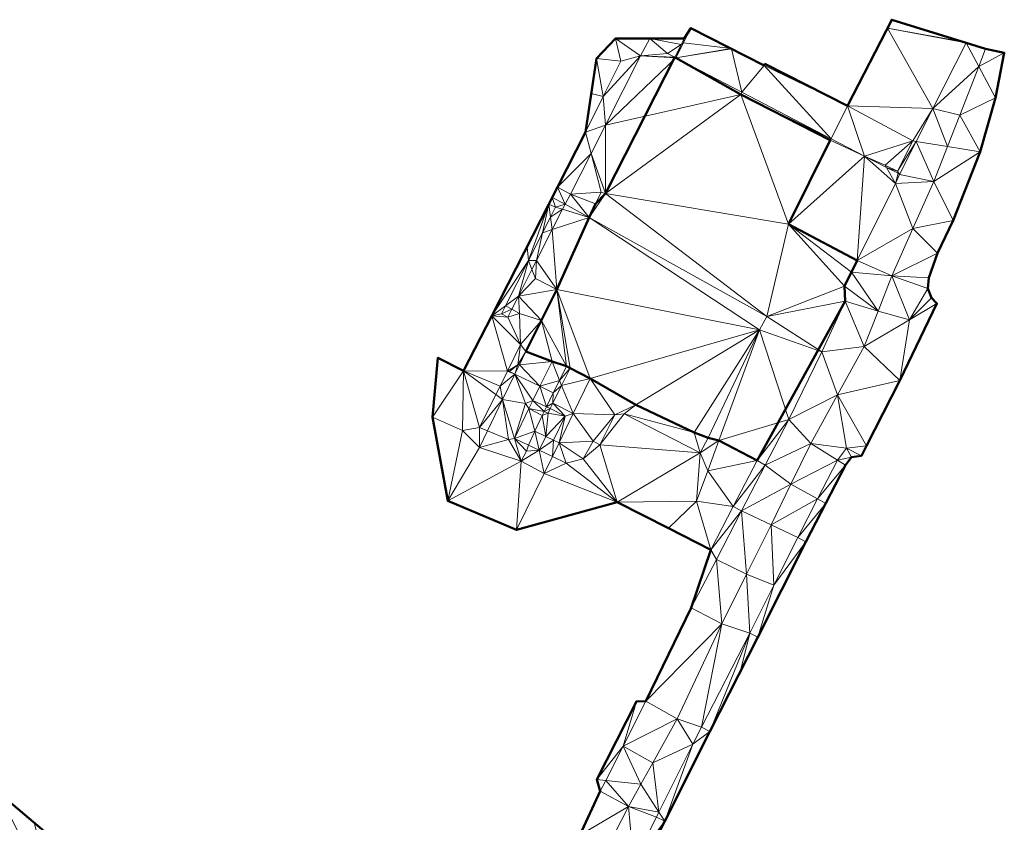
# Model space of a CAD drawing. Header units: metres. Extents: x 3490451 to 6981510, y 5754235 to 11509207.
# Tile 56 of 77: x 3490716 to 3490780, y 5754595 to 5754647. Entities that reach past the tile are written whole.
import ezdxf

# ---------------------------------------------------------------- set-up
doc = ezdxf.new("R2010")
doc.units = ezdxf.units.M
doc.layers.add('Kartierung-05$0$$VERB', color=7, linetype='Continuous', lineweight=18, true_color=0x82563a)

msp = doc.modelspace()

# ---------------------------------------------------------------- linework, layer by layer
at = {"layer": 'Kartierung-05$0$$VERB', "color": 1, "lineweight": 50, "ltscale": 0.02}
for points in [[(3490753.573, 5754586.561), (3490757.776, 5754594.698), (3490760.689, 5754600.517), (3490763.814, 5754606.605), (3490766.921, 5754612.794), (3490769.481, 5754617.757), (3490769.864, 5754618.276), (3490770.515, 5754618.356), (3490770.842, 5754619), (3490772.989, 5754623.236), (3490775.402, 5754628.206), (3490775.055, 5754628.575), (3490774.808, 5754629.177), (3490774.876, 5754629.878), (3490775.445, 5754631.47), (3490776.453, 5754633.599), (3490778.198, 5754638.04), (3490779.188, 5754641.528), (3490779.761, 5754644.452), (3490778.552, 5754644.7), (3490777.294, 5754645.103), (3490772.473, 5754646.591), (3490769.612, 5754641.018), (3490764.259, 5754643.728), (3490764.207, 5754643.634), (3490759.473, 5754646.048), (3490759.036, 5754645.367), (3490754.591, 5754645.375), (3490753.353, 5754644.069), (3490752.644, 5754639.318), (3490750.827, 5754635.748), (3490750.489, 5754635.085), (3490750.269, 5754634.652), (3490746.587, 5754627.42), (3490744.744, 5754623.865), (3490743.087, 5754624.693), (3490742.749, 5754620.85), (3490743.736, 5754615.438), (3490748.175, 5754613.558), (3490754.702, 5754615.361), (3490758.015, 5754613.677), (3490760.763, 5754612.258), (3490759.5, 5754608.504), (3490756.556, 5754602.47), (3490755.949, 5754602.454), (3490753.373, 5754597.399), (3490753.607, 5754596.644), (3490752.275, 5754593.798)], [(3490725.394, 5754587.441), (3490714.596, 5754596.574)]]:
    msp.add_lwpolyline(points, dxfattribs=at)
msp.add_lwpolyline([(3490770.243, 5754630.991), (3490765.785, 5754633.354), (3490768.494, 5754638.79), (3490762.702, 5754641.748), (3490758.504, 5754644.122), (3490758.435, 5754644.165), (3490753.95, 5754635.344), (3490753.299, 5754634.667), (3490752.896, 5754633.777), (3490750.796, 5754629.122), (3490748.788, 5754625.117), (3490750.486, 5754624.456), (3490751.416, 5754624.15), (3490751.658, 5754624.03), (3490752.949, 5754623.37), (3490755.917, 5754621.655), (3490759.682, 5754619.864), (3490760.585, 5754619.517), (3490761.275, 5754619.342), (3490763.76, 5754618.057), (3490769.448, 5754628.367), (3490769.417, 5754629.328), (3490770.243, 5754630.991)], close=True, dxfattribs=at)
at = {"layer": 'Kartierung-05$0$$VERB'}
for points in [[(3490758.988, 5754645.085, 173.56), (3490759.036, 5754645.367, 173.559), (3490759.473, 5754646.048, 173.574)], [(3490758.988, 5754645.085, 173.56), (3490762.079, 5754644.719, 173.446), (3490759.473, 5754646.048, 173.574)], [(3490775.138, 5754640.836, 172.977), (3490772.189, 5754646.038, 173.144), (3490769.612, 5754641.018, 173.143)], [(3490772.189, 5754646.038, 173.144), (3490772.473, 5754646.591, 173.155), (3490772.473, 5754646.591, 173.155)], [(3490772.189, 5754646.038, 173.144), (3490777.22, 5754645.126, 173.624), (3490772.473, 5754646.591, 173.155)], [(3490775.138, 5754640.836, 172.977), (3490772.189, 5754646.038, 173.144), (3490777.294, 5754645.103, 173.635)], [(3490772.189, 5754646.038, 173.144), (3490777.294, 5754645.103, 173.635), (3490777.22, 5754645.126, 173.624)], [(3490753.353, 5754644.069, 173.822), (3490754.94, 5754643.914, 173.718), (3490754.591, 5754645.375, 173.781)], [(3490756.814, 5754645.371, 173.67), (3490756.209, 5754644.24, 173.682), (3490754.591, 5754645.375, 173.781)], [(3490754.94, 5754643.914, 173.718), (3490756.209, 5754644.24, 173.682), (3490754.591, 5754645.375, 173.781)], [(3490756.814, 5754645.371, 173.67), (3490756.209, 5754644.24, 173.682), (3490757.959, 5754644.393, 173.585)], [(3490758.848, 5754644.99, 173.558), (3490756.814, 5754645.371, 173.67), (3490757.959, 5754644.393, 173.585)], [(3490758.848, 5754644.99, 173.558), (3490756.814, 5754645.371, 173.67), (3490759.036, 5754645.367, 173.559)], [(3490758.848, 5754644.99, 173.558), (3490758.988, 5754645.085, 173.56), (3490759.036, 5754645.367, 173.559)], [(3490758.848, 5754644.99, 173.558), (3490757.959, 5754644.393, 173.585), (3490758.435, 5754644.165, 173.555)], [(3490758.848, 5754644.99, 173.558), (3490758.435, 5754644.165, 173.555), (3490758.504, 5754644.122, 173.546)], [(3490758.848, 5754644.99, 173.558), (3490758.988, 5754645.085, 173.56), (3490758.504, 5754644.122, 173.546)], [(3490758.988, 5754645.085, 173.56), (3490762.079, 5754644.719, 173.446), (3490758.504, 5754644.122, 173.546)], [(3490758.504, 5754644.122, 173.546), (3490762.079, 5754644.719, 173.446), (3490762.09, 5754644.714, 173.445)], [(3490762.09, 5754644.714, 173.445), (3490758.504, 5754644.122, 173.546), (3490762.767, 5754641.906, 173.44)], [(3490762.767, 5754641.906, 173.44), (3490762.107, 5754644.705, 173.445), (3490762.09, 5754644.714, 173.445)], [(3490764.207, 5754643.634, 173.434), (3490762.107, 5754644.705, 173.445), (3490762.767, 5754641.906, 173.44)], [(3490778.109, 5754643.565, 173.422), (3490775.138, 5754640.836, 172.977), (3490777.294, 5754645.103, 173.635)], [(3490778.109, 5754643.565, 173.422), (3490778.552, 5754644.7, 173.596), (3490777.294, 5754645.103, 173.635)], [(3490778.109, 5754643.565, 173.422), (3490778.552, 5754644.7, 173.596), (3490779.761, 5754644.452, 173.533)], [(3490753.792, 5754641.616, 173.577), (3490753.017, 5754641.82, 173.64), (3490753.353, 5754644.069, 173.822)], [(3490753.792, 5754641.616, 173.577), (3490753.353, 5754644.069, 173.822), (3490754.94, 5754643.914, 173.718)], [(3490753.792, 5754641.616, 173.577), (3490753.943, 5754639.769, 173.47), (3490756.209, 5754644.24, 173.682)], [(3490753.792, 5754641.616, 173.577), (3490754.94, 5754643.914, 173.718), (3490756.209, 5754644.24, 173.682)], [(3490753.943, 5754639.769, 173.47), (3490756.209, 5754644.24, 173.682), (3490758.504, 5754644.122, 173.546)], [(3490753.943, 5754639.769, 173.47), (3490762.702, 5754641.748, 173.52), (3490758.504, 5754644.122, 173.546)], [(3490756.209, 5754644.24, 173.682), (3490757.959, 5754644.393, 173.585), (3490758.435, 5754644.165, 173.555)], [(3490756.209, 5754644.24, 173.682), (3490758.435, 5754644.165, 173.555), (3490758.504, 5754644.122, 173.546)], [(3490762.702, 5754641.748, 173.52), (3490758.504, 5754644.122, 173.546), (3490762.767, 5754641.906, 173.44)], [(3490778.109, 5754643.565, 173.422), (3490779.188, 5754641.528, 173.129), (3490779.761, 5754644.452, 173.533)], [(3490764.207, 5754643.634, 173.434), (3490762.767, 5754641.906, 173.44), (3490768.546, 5754638.883, 173.083)], [(3490769.612, 5754641.018, 173.143), (3490764.259, 5754643.728, 173.415), (3490764.207, 5754643.634, 173.434)], [(3490769.612, 5754641.018, 173.143), (3490764.207, 5754643.634, 173.434), (3490768.546, 5754638.883, 173.083)], [(3490778.109, 5754643.565, 173.422), (3490775.138, 5754640.836, 172.977), (3490776.876, 5754640.409, 172.936)], [(3490778.109, 5754643.565, 173.422), (3490776.876, 5754640.409, 172.936), (3490779.188, 5754641.528, 173.129)], [(3490753.792, 5754641.616, 173.577), (3490753.017, 5754641.82, 173.64), (3490752.644, 5754639.318, 173.436)], [(3490753.792, 5754641.616, 173.577), (3490753.943, 5754639.769, 173.47), (3490752.644, 5754639.318, 173.436)], [(3490753.943, 5754639.769, 173.47), (3490753.95, 5754635.344, 173.228), (3490762.702, 5754641.748, 173.52)], [(3490753.95, 5754635.344, 173.228), (3490765.785, 5754633.354, 172.663), (3490762.702, 5754641.748, 173.52)], [(3490762.702, 5754641.748, 173.52), (3490762.767, 5754641.906, 173.44), (3490768.546, 5754638.883, 173.083)], [(3490768.494, 5754638.79, 173.069), (3490762.702, 5754641.748, 173.52), (3490768.546, 5754638.883, 173.083)], [(3490765.785, 5754633.354, 172.663), (3490768.494, 5754638.79, 173.069), (3490762.702, 5754641.748, 173.52)], [(3490776.876, 5754640.409, 172.936), (3490778.198, 5754638.04, 172.58), (3490779.188, 5754641.528, 173.129)], [(3490770.714, 5754637.763, 172.722), (3490769.612, 5754641.018, 173.143), (3490768.546, 5754638.883, 173.083)], [(3490770.714, 5754637.763, 172.722), (3490769.612, 5754641.018, 173.143), (3490773.85, 5754638.746, 172.654)], [(3490775.138, 5754640.836, 172.977), (3490769.612, 5754641.018, 173.143), (3490773.85, 5754638.746, 172.654)], [(3490774.064, 5754638.711, 172.649), (3490775.138, 5754640.836, 172.977), (3490773.85, 5754638.746, 172.654)], [(3490774.064, 5754638.711, 172.649), (3490776.085, 5754638.383, 172.625), (3490775.138, 5754640.836, 172.977)], [(3490776.085, 5754638.383, 172.625), (3490775.138, 5754640.836, 172.977), (3490776.876, 5754640.409, 172.936)], [(3490776.085, 5754638.383, 172.625), (3490776.876, 5754640.409, 172.936), (3490778.198, 5754638.04, 172.58)], [(3490753.009, 5754637.925, 173.383), (3490753.943, 5754639.769, 173.47), (3490752.644, 5754639.318, 173.436)], [(3490753.009, 5754637.925, 173.383), (3490753.943, 5754639.769, 173.47), (3490753.95, 5754635.344, 173.228)], [(3490753.009, 5754637.925, 173.383), (3490752.644, 5754639.318, 173.436), (3490750.827, 5754635.748, 173.283)], [(3490750.827, 5754635.748, 173.283), (3490752.644, 5754639.318, 173.436), (3490750.827, 5754635.748, 173.283)], [(3490770.714, 5754637.763, 172.722), (3490765.785, 5754633.354, 172.663), (3490768.494, 5754638.79, 173.069)], [(3490770.714, 5754637.763, 172.722), (3490768.494, 5754638.79, 173.069), (3490768.546, 5754638.883, 173.083)], [(3490770.714, 5754637.763, 172.722), (3490772.053, 5754637.181, 172.518), (3490773.85, 5754638.746, 172.654)], [(3490772.053, 5754637.181, 172.518), (3490772.85, 5754636.783, 172.411), (3490773.85, 5754638.746, 172.654)], [(3490774.064, 5754638.711, 172.649), (3490772.85, 5754636.783, 172.411), (3490773.85, 5754638.746, 172.654)], [(3490774.064, 5754638.711, 172.649), (3490772.85, 5754636.783, 172.411), (3490772.982, 5754636.569, 172.319)], [(3490774.064, 5754638.711, 172.649), (3490775.201, 5754636.119, 172.277), (3490772.982, 5754636.569, 172.319)], [(3490774.064, 5754638.711, 172.649), (3490776.085, 5754638.383, 172.625), (3490775.201, 5754636.119, 172.277)], [(3490776.085, 5754638.383, 172.625), (3490775.201, 5754636.119, 172.277), (3490778.198, 5754638.04, 172.58)], [(3490753.009, 5754637.925, 173.383), (3490750.827, 5754635.748, 173.283), (3490751.677, 5754635.297, 173.259)], [(3490753.009, 5754637.925, 173.383), (3490753.661, 5754635.433, 173.315), (3490751.677, 5754635.297, 173.259)], [(3490753.009, 5754637.925, 173.383), (3490753.661, 5754635.433, 173.315), (3490753.95, 5754635.344, 173.228)], [(3490770.714, 5754637.763, 172.722), (3490765.785, 5754633.354, 172.663), (3490770.243, 5754630.991, 171.577)], [(3490770.714, 5754637.763, 172.722), (3490772.713, 5754635.982, 172.195), (3490770.243, 5754630.991, 171.577)], [(3490772.136, 5754637.029, 172.485), (3490770.714, 5754637.763, 172.722), (3490772.053, 5754637.181, 172.518)], [(3490772.136, 5754637.029, 172.485), (3490770.714, 5754637.763, 172.722), (3490772.713, 5754635.982, 172.195)], [(3490775.201, 5754636.119, 172.277), (3490776.453, 5754633.599, 171.95), (3490778.198, 5754638.04, 172.58)], [(3490772.136, 5754637.029, 172.485), (3490772.053, 5754637.181, 172.518), (3490772.85, 5754636.783, 172.411)], [(3490772.136, 5754637.029, 172.485), (3490772.883, 5754636.644, 172.361), (3490772.713, 5754635.982, 172.195)], [(3490772.136, 5754637.029, 172.485), (3490772.883, 5754636.644, 172.361), (3490772.85, 5754636.783, 172.411)], [(3490772.883, 5754636.644, 172.361), (3490772.982, 5754636.569, 172.319), (3490772.713, 5754635.982, 172.195)], [(3490775.201, 5754636.119, 172.277), (3490772.982, 5754636.569, 172.319), (3490772.713, 5754635.982, 172.195)], [(3490772.883, 5754636.644, 172.361), (3490772.85, 5754636.783, 172.411), (3490772.982, 5754636.569, 172.319)], [(3490773.842, 5754633.063, 171.875), (3490772.713, 5754635.982, 172.195), (3490770.243, 5754630.991, 171.577)], [(3490773.842, 5754633.063, 171.875), (3490775.201, 5754636.119, 172.277), (3490772.713, 5754635.982, 172.195)], [(3490773.842, 5754633.063, 171.875), (3490775.201, 5754636.119, 172.277), (3490776.453, 5754633.599, 171.95)], [(3490751.323, 5754634.648, 172.803), (3490750.489, 5754635.085, 172.803), (3490750.827, 5754635.748, 173.283)], [(3490750.827, 5754635.748, 173.283), (3490750.827, 5754635.748, 173.283), (3490750.543, 5754635.19, 172.879)], [(3490751.323, 5754634.648, 172.803), (3490750.827, 5754635.748, 173.283), (3490751.677, 5754635.297, 173.259)], [(3490750.827, 5754635.748, 173.283), (3490750.827, 5754635.748, 173.283), (3490750.827, 5754635.748, 173.283)], [(3490751.323, 5754634.648, 172.803), (3490752.896, 5754633.777, 172.917), (3490751.677, 5754635.297, 173.259)], [(3490753.299, 5754634.667, 173.185), (3490753.661, 5754635.433, 173.315), (3490751.677, 5754635.297, 173.259)], [(3490752.896, 5754633.777, 172.917), (3490753.299, 5754634.667, 173.185), (3490751.677, 5754635.297, 173.259)], [(3490752.896, 5754633.777, 172.917), (3490753.299, 5754634.667, 173.185), (3490753.95, 5754635.344, 173.228)], [(3490752.896, 5754633.777, 172.917), (3490753.95, 5754635.344, 173.228), (3490764.379, 5754627.379, 170.432)], [(3490753.299, 5754634.667, 173.185), (3490753.661, 5754635.433, 173.315), (3490753.95, 5754635.344, 173.228)], [(3490753.95, 5754635.344, 173.228), (3490764.379, 5754627.379, 170.432), (3490765.785, 5754633.354, 172.663)], [(3490748.959, 5754631.007, 172.792), (3490748.865, 5754631.895, 172.885), (3490750.269, 5754634.652, 172.805)], [(3490749.865, 5754632.798, 172.796), (3490748.959, 5754631.007, 172.792), (3490750.269, 5754634.652, 172.805)], [(3490750.269, 5754634.652, 172.805), (3490748.959, 5754631.007, 172.792), (3490750.269, 5754634.652, 172.805)], [(3490750.38, 5754633.816, 172.799), (3490749.865, 5754632.798, 172.796), (3490750.269, 5754634.652, 172.805)], [(3490750.707, 5754634.463, 172.8), (3490750.269, 5754634.652, 172.805), (3490750.489, 5754635.085, 172.803)], [(3490750.269, 5754634.652, 172.805), (3490750.45, 5754635.008, 172.803), (3490750.269, 5754634.652, 172.805)], [(3490750.38, 5754633.816, 172.799), (3490750.707, 5754634.463, 172.8), (3490750.269, 5754634.652, 172.805)], [(3490750.269, 5754634.652, 172.805), (3490750.269, 5754634.652, 172.805), (3490750.269, 5754634.652, 172.805)], [(3490751.323, 5754634.648, 172.803), (3490750.707, 5754634.463, 172.8), (3490750.489, 5754635.085, 172.803)], [(3490751.158, 5754634.322, 172.803), (3490751.323, 5754634.648, 172.803), (3490750.707, 5754634.463, 172.8)], [(3490751.158, 5754634.322, 172.803), (3490751.323, 5754634.648, 172.803), (3490752.896, 5754633.777, 172.917)], [(3490750.38, 5754633.816, 172.799), (3490751.158, 5754634.322, 172.803), (3490750.707, 5754634.463, 172.8)], [(3490750.38, 5754633.816, 172.799), (3490750.488, 5754632.999, 172.803), (3490751.158, 5754634.322, 172.803)], [(3490750.488, 5754632.999, 172.803), (3490751.158, 5754634.322, 172.803), (3490752.896, 5754633.777, 172.917)], [(3490750.38, 5754633.816, 172.799), (3490750.488, 5754632.999, 172.803), (3490749.865, 5754632.798, 172.796)], [(3490750.488, 5754632.999, 172.803), (3490752.896, 5754633.777, 172.917), (3490750.796, 5754629.122, 172.796)], [(3490752.896, 5754633.777, 172.917), (3490750.796, 5754629.122, 172.796), (3490763.919, 5754626.516, 170.441)], [(3490752.896, 5754633.777, 172.917), (3490763.919, 5754626.516, 170.441), (3490764.379, 5754627.379, 170.432)], [(3490764.379, 5754627.379, 170.432), (3490765.785, 5754633.354, 172.663), (3490769.417, 5754629.328, 171.363)], [(3490765.785, 5754633.354, 172.663), (3490770.243, 5754630.991, 171.577), (3490769.865, 5754630.248, 171.487)], [(3490765.785, 5754633.354, 172.663), (3490769.865, 5754630.248, 171.487), (3490769.417, 5754629.328, 171.363)], [(3490773.842, 5754633.063, 171.875), (3490775.445, 5754631.47, 171.678), (3490776.453, 5754633.599, 171.95)], [(3490749.865, 5754632.798, 172.796), (3490748.959, 5754631.007, 172.792), (3490749.47, 5754630.99, 172.803)], [(3490750.488, 5754632.999, 172.803), (3490749.865, 5754632.798, 172.796), (3490749.47, 5754630.99, 172.803)], [(3490750.488, 5754632.999, 172.803), (3490749.47, 5754630.99, 172.803), (3490750.796, 5754629.122, 172.796)], [(3490773.842, 5754633.063, 171.875), (3490772.482, 5754630.007, 171.473), (3490770.243, 5754630.991, 171.577)], [(3490773.842, 5754633.063, 171.875), (3490772.482, 5754630.007, 171.473), (3490775.445, 5754631.47, 171.678)], [(3490748.959, 5754631.007, 172.792), (3490748.865, 5754631.895, 172.885), (3490746.587, 5754627.42, 173.881)], [(3490772.482, 5754630.007, 171.473), (3490774.876, 5754629.878, 171.467), (3490775.445, 5754631.47, 171.678)], [(3490747.475, 5754628.073, 172.785), (3490748.959, 5754631.007, 172.792), (3490746.587, 5754627.42, 173.881)], [(3490747.475, 5754628.073, 172.785), (3490748.302, 5754628.681, 172.803), (3490748.959, 5754631.007, 172.792)], [(3490748.302, 5754628.681, 172.803), (3490749.184, 5754630.424, 172.803), (3490748.959, 5754631.007, 172.792)], [(3490749.184, 5754630.424, 172.803), (3490748.959, 5754631.007, 172.792), (3490749.47, 5754630.99, 172.803)], [(3490749.184, 5754630.424, 172.803), (3490749.47, 5754630.99, 172.803), (3490749.412, 5754629.832, 172.808)], [(3490749.47, 5754630.99, 172.803), (3490749.412, 5754629.832, 172.808), (3490750.796, 5754629.122, 172.796)], [(3490772.482, 5754630.007, 171.473), (3490770.243, 5754630.991, 171.577), (3490769.865, 5754630.248, 171.487)], [(3490748.302, 5754628.681, 172.803), (3490749.184, 5754630.424, 172.803), (3490749.412, 5754629.832, 172.808)], [(3490771.589, 5754627.72, 171.19), (3490769.865, 5754630.248, 171.487), (3490769.417, 5754629.328, 171.363)], [(3490771.589, 5754627.72, 171.19), (3490772.482, 5754630.007, 171.473), (3490769.865, 5754630.248, 171.487)], [(3490748.302, 5754628.681, 172.803), (3490749.412, 5754629.832, 172.808), (3490750.796, 5754629.122, 172.796)], [(3490771.589, 5754627.72, 171.19), (3490773.623, 5754627.152, 171.093), (3490772.482, 5754630.007, 171.473)], [(3490773.623, 5754627.152, 171.093), (3490772.482, 5754630.007, 171.473), (3490774.808, 5754629.177, 171.292)], [(3490772.482, 5754630.007, 171.473), (3490774.808, 5754629.177, 171.292), (3490774.876, 5754629.878, 171.467)], [(3490748.302, 5754628.681, 172.803), (3490749.792, 5754627.12, 172.746), (3490750.796, 5754629.122, 172.796)], [(3490749.792, 5754627.12, 172.746), (3490751.416, 5754624.15, 172.837), (3490750.796, 5754629.122, 172.796)], [(3490751.416, 5754624.15, 172.837), (3490750.796, 5754629.122, 172.796), (3490751.658, 5754624.03, 171.074)], [(3490750.796, 5754629.122, 172.796), (3490752.949, 5754623.37, 171.056), (3490751.658, 5754624.03, 171.074)], [(3490750.796, 5754629.122, 172.796), (3490763.919, 5754626.516, 170.441), (3490752.949, 5754623.37, 171.056)], [(3490764.379, 5754627.379, 170.432), (3490769.417, 5754629.328, 171.363), (3490769.448, 5754628.367, 171.239)], [(3490771.589, 5754627.72, 171.19), (3490769.417, 5754629.328, 171.363), (3490769.448, 5754628.367, 171.239)], [(3490773.623, 5754627.152, 171.093), (3490775.055, 5754628.575, 171.095), (3490774.808, 5754629.177, 171.292)], [(3490747.88, 5754627.849, 172.803), (3490747.475, 5754628.073, 172.785), (3490748.302, 5754628.681, 172.803)], [(3490747.88, 5754627.849, 172.803), (3490748.302, 5754628.681, 172.803), (3490748.371, 5754627.577, 172.794)], [(3490748.302, 5754628.681, 172.803), (3490749.792, 5754627.12, 172.746), (3490748.371, 5754627.577, 172.794)], [(3490764.379, 5754627.379, 170.432), (3490769.448, 5754628.367, 171.239), (3490767.953, 5754625.08, 170.812)], [(3490770.695, 5754625.433, 170.907), (3490769.448, 5754628.367, 171.239), (3490767.953, 5754625.08, 170.812)], [(3490771.589, 5754627.72, 171.19), (3490770.695, 5754625.433, 170.907), (3490769.448, 5754628.367, 171.239)], [(3490773.623, 5754627.152, 171.093), (3490772.989, 5754623.236, 170.714), (3490775.402, 5754628.206, 171.002)], [(3490773.623, 5754627.152, 171.093), (3490775.402, 5754628.206, 171.002), (3490775.055, 5754628.575, 171.095)], [(3490747.475, 5754628.073, 172.785), (3490746.587, 5754627.42, 173.881), (3490747.211, 5754627.551, 172.784)], [(3490746.587, 5754627.42, 173.881), (3490747.618, 5754627.331, 172.803), (3490747.211, 5754627.551, 172.784)], [(3490747.88, 5754627.849, 172.803), (3490747.475, 5754628.073, 172.785), (3490747.211, 5754627.551, 172.784)], [(3490747.88, 5754627.849, 172.803), (3490747.618, 5754627.331, 172.803), (3490747.211, 5754627.551, 172.784)], [(3490747.88, 5754627.849, 172.803), (3490748.371, 5754627.577, 172.794), (3490747.618, 5754627.331, 172.803)], [(3490748.371, 5754627.577, 172.794), (3490747.618, 5754627.331, 172.803), (3490748.448, 5754625.555, 172.784)], [(3490749.792, 5754627.12, 172.746), (3490748.371, 5754627.577, 172.794), (3490748.448, 5754625.555, 172.784)], [(3490771.589, 5754627.72, 171.19), (3490773.623, 5754627.152, 171.093), (3490770.695, 5754625.433, 170.907)], [(3490747.589, 5754623.826, 172.72), (3490744.744, 5754623.865, 173.812), (3490746.587, 5754627.42, 173.881)], [(3490746.587, 5754627.42, 173.881), (3490747.618, 5754627.331, 172.803), (3490748.448, 5754625.555, 172.784)], [(3490747.589, 5754623.826, 172.72), (3490746.587, 5754627.42, 173.881), (3490748.448, 5754625.555, 172.784)], [(3490749.792, 5754627.12, 172.746), (3490748.448, 5754625.555, 172.784), (3490748.788, 5754625.117, 172.696)], [(3490749.792, 5754627.12, 172.746), (3490748.788, 5754625.117, 172.696), (3490750.486, 5754624.456, 172.837)], [(3490749.792, 5754627.12, 172.746), (3490751.416, 5754624.15, 172.837), (3490750.486, 5754624.456, 172.837)], [(3490763.919, 5754626.516, 170.441), (3490764.379, 5754627.379, 170.432), (3490767.953, 5754625.08, 170.812)], [(3490773.623, 5754627.152, 171.093), (3490770.695, 5754625.433, 170.907), (3490772.989, 5754623.236, 170.714)], [(3490763.919, 5754626.516, 170.441), (3490755.917, 5754621.655, 171.072), (3490752.949, 5754623.37, 171.056)], [(3490763.919, 5754626.516, 170.441), (3490759.682, 5754619.864, 171.073), (3490755.917, 5754621.655, 171.072)], [(3490763.919, 5754626.516, 170.441), (3490759.682, 5754619.864, 171.073), (3490760.585, 5754619.517, 171.033)], [(3490763.919, 5754626.516, 170.441), (3490760.585, 5754619.517, 171.033), (3490761.275, 5754619.342, 171.037)], [(3490763.919, 5754626.516, 170.441), (3490761.275, 5754619.342, 171.037), (3490765.807, 5754620.71, 170.367)], [(3490763.919, 5754626.516, 170.441), (3490767.953, 5754625.08, 170.812), (3490765.807, 5754620.71, 170.367)], [(3490747.589, 5754623.826, 172.72), (3490748.448, 5754625.555, 172.784), (3490748.264, 5754624.243, 172.696)], [(3490748.448, 5754625.555, 172.784), (3490748.264, 5754624.243, 172.696), (3490748.788, 5754625.117, 172.696)], [(3490748.37, 5754624.253, 172.647), (3490748.264, 5754624.243, 172.696), (3490748.788, 5754625.117, 172.696)], [(3490748.37, 5754624.253, 172.647), (3490748.788, 5754625.117, 172.696), (3490750.486, 5754624.456, 172.837)], [(3490768.962, 5754622.293, 170.595), (3490767.953, 5754625.08, 170.812), (3490765.807, 5754620.71, 170.367)], [(3490768.962, 5754622.293, 170.595), (3490770.695, 5754625.433, 170.907), (3490767.953, 5754625.08, 170.812)], [(3490768.962, 5754622.293, 170.595), (3490770.695, 5754625.433, 170.907), (3490772.989, 5754623.236, 170.714)], [(3490744.744, 5754623.865, 173.812), (3490743.087, 5754624.693, 173.822), (3490742.749, 5754620.85, 172.773)], [(3490748.37, 5754624.253, 172.647), (3490749.688, 5754622.86, 171.989), (3490750.486, 5754624.456, 172.837)], [(3490750.966, 5754623.24, 172.389), (3490749.688, 5754622.86, 171.989), (3490750.486, 5754624.456, 172.837)], [(3490750.966, 5754623.24, 172.389), (3490751.416, 5754624.15, 172.837), (3490750.486, 5754624.456, 172.837)], [(3490744.744, 5754623.865, 173.812), (3490742.749, 5754620.85, 172.773), (3490744.686, 5754619.99, 172.631)], [(3490744.744, 5754623.865, 173.812), (3490744.686, 5754619.99, 172.631), (3490745.781, 5754620.184, 172.584)], [(3490747.589, 5754623.826, 172.72), (3490747.115, 5754622.87, 172.684), (3490744.744, 5754623.865, 173.812)], [(3490746.847, 5754622.33, 172.664), (3490744.744, 5754623.865, 173.812), (3490745.781, 5754620.184, 172.584)], [(3490746.847, 5754622.33, 172.664), (3490747.115, 5754622.87, 172.684), (3490744.744, 5754623.865, 173.812)], [(3490747.589, 5754623.826, 172.72), (3490748.079, 5754623.652, 172.613), (3490747.115, 5754622.87, 172.684)], [(3490748.079, 5754623.652, 172.613), (3490747.115, 5754622.87, 172.684), (3490747.285, 5754622.01, 172.519)], [(3490748.079, 5754623.652, 172.613), (3490747.285, 5754622.01, 172.519), (3490748.758, 5754621.732, 172.02)], [(3490747.589, 5754623.826, 172.72), (3490747.73, 5754623.824, 172.718), (3490748.264, 5754624.243, 172.696)], [(3490747.589, 5754623.826, 172.72), (3490748.079, 5754623.652, 172.613), (3490747.73, 5754623.824, 172.718)], [(3490748.079, 5754623.652, 172.613), (3490747.73, 5754623.824, 172.718), (3490748.264, 5754624.243, 172.696)], [(3490748.079, 5754623.652, 172.613), (3490748.37, 5754624.253, 172.647), (3490749.688, 5754622.86, 171.989)], [(3490748.079, 5754623.652, 172.613), (3490748.37, 5754624.253, 172.647), (3490748.264, 5754624.243, 172.696)], [(3490748.079, 5754623.652, 172.613), (3490748.758, 5754621.732, 172.02), (3490749.24, 5754621.945, 172.002)], [(3490748.079, 5754623.652, 172.613), (3490749.24, 5754621.945, 172.002), (3490749.688, 5754622.86, 171.989)], [(3490750.966, 5754623.24, 172.389), (3490751.416, 5754624.15, 172.837), (3490751.658, 5754624.03, 171.074)], [(3490750.966, 5754623.24, 172.389), (3490751.1, 5754622.901, 171.084), (3490751.658, 5754624.03, 171.074)], [(3490751.1, 5754622.901, 171.084), (3490752.949, 5754623.37, 171.056), (3490751.658, 5754624.03, 171.074)], [(3490750.966, 5754623.24, 172.389), (3490750.564, 5754622.427, 171.989), (3490749.688, 5754622.86, 171.989)], [(3490750.966, 5754623.24, 172.389), (3490751.1, 5754622.901, 171.084), (3490750.564, 5754622.427, 171.989)], [(3490751.1, 5754622.901, 171.084), (3490752.949, 5754623.37, 171.056), (3490751.85, 5754621.097, 171.047)], [(3490752.949, 5754623.37, 171.056), (3490751.85, 5754621.097, 171.047), (3490754.552, 5754621.012, 171.058)], [(3490755.917, 5754621.655, 171.072), (3490752.949, 5754623.37, 171.056), (3490754.552, 5754621.012, 171.058)], [(3490768.962, 5754622.293, 170.595), (3490770.842, 5754619, 170.42), (3490772.989, 5754623.236, 170.714)], [(3490746.847, 5754622.33, 172.664), (3490747.115, 5754622.87, 172.684), (3490747.285, 5754622.01, 172.519)], [(3490750.114, 5754621.534, 172.002), (3490749.24, 5754621.945, 172.002), (3490749.688, 5754622.86, 171.989)], [(3490750.114, 5754621.534, 172.002), (3490750.564, 5754622.427, 171.989), (3490749.688, 5754622.86, 171.989)], [(3490750.114, 5754621.534, 172.002), (3490750.564, 5754622.427, 171.989), (3490750.542, 5754621.773, 171.094)], [(3490751.1, 5754622.901, 171.084), (3490750.542, 5754621.773, 171.094), (3490751.85, 5754621.097, 171.047)], [(3490751.1, 5754622.901, 171.084), (3490750.564, 5754622.427, 171.989), (3490750.542, 5754621.773, 171.094)], [(3490746.847, 5754622.33, 172.664), (3490747.285, 5754622.01, 172.519), (3490745.781, 5754620.184, 172.584)], [(3490746.298, 5754619.972, 172.404), (3490747.285, 5754622.01, 172.519), (3490745.781, 5754620.184, 172.584)], [(3490746.298, 5754619.972, 172.404), (3490747.285, 5754622.01, 172.519), (3490747.666, 5754619.413, 172.021)], [(3490747.285, 5754622.01, 172.519), (3490747.666, 5754619.413, 172.021), (3490748.049, 5754619.484, 171.624)], [(3490747.285, 5754622.01, 172.519), (3490748.758, 5754621.732, 172.02), (3490748.049, 5754619.484, 171.624)], [(3490748.758, 5754621.732, 172.02), (3490748.991, 5754621.418, 171.686), (3490749.24, 5754621.945, 172.002)], [(3490749.975, 5754621.214, 171.83), (3490748.991, 5754621.418, 171.686), (3490749.24, 5754621.945, 172.002)], [(3490749.975, 5754621.214, 171.83), (3490750.114, 5754621.534, 172.002), (3490749.24, 5754621.945, 172.002)], [(3490750.114, 5754621.534, 172.002), (3490750.358, 5754621.418, 171.429), (3490750.542, 5754621.773, 171.094)], [(3490750.358, 5754621.418, 171.429), (3490751.322, 5754620.919, 171.392), (3490750.542, 5754621.773, 171.094)], [(3490751.322, 5754620.919, 171.392), (3490750.542, 5754621.773, 171.094), (3490751.85, 5754621.097, 171.047)], [(3490768.962, 5754622.293, 170.595), (3490767.229, 5754619.152, 170.282), (3490765.807, 5754620.71, 170.367)], [(3490768.962, 5754622.293, 170.595), (3490769.535, 5754618.84, 170.315), (3490767.229, 5754619.152, 170.282)], [(3490768.962, 5754622.293, 170.595), (3490769.535, 5754618.84, 170.315), (3490770.842, 5754619, 170.42)], [(3490748.758, 5754621.732, 172.02), (3490748.049, 5754619.484, 171.624), (3490748.991, 5754621.418, 171.686)], [(3490749.361, 5754619.952, 171.618), (3490748.049, 5754619.484, 171.624), (3490748.991, 5754621.418, 171.686)], [(3490749.852, 5754620.969, 171.658), (3490749.361, 5754619.952, 171.618), (3490748.991, 5754621.418, 171.686)], [(3490749.975, 5754621.214, 171.83), (3490749.852, 5754620.969, 171.658), (3490748.991, 5754621.418, 171.686)], [(3490749.975, 5754621.214, 171.83), (3490749.852, 5754620.969, 171.658), (3490750.223, 5754621.106, 171.598)], [(3490749.852, 5754620.969, 171.658), (3490750.09, 5754619.615, 171.595), (3490750.223, 5754621.106, 171.598)], [(3490749.975, 5754621.214, 171.83), (3490750.114, 5754621.534, 172.002), (3490750.358, 5754621.418, 171.429)], [(3490749.975, 5754621.214, 171.83), (3490750.358, 5754621.418, 171.429), (3490750.223, 5754621.106, 171.598)], [(3490751.322, 5754620.919, 171.392), (3490750.09, 5754619.615, 171.595), (3490750.223, 5754621.106, 171.598)], [(3490750.358, 5754621.418, 171.429), (3490751.322, 5754620.919, 171.392), (3490750.223, 5754621.106, 171.598)], [(3490751.85, 5754621.097, 171.047), (3490750.949, 5754619.206, 171.069), (3490753.143, 5754619.3, 171.079)], [(3490751.322, 5754620.919, 171.392), (3490751.85, 5754621.097, 171.047), (3490750.949, 5754619.206, 171.069)], [(3490751.85, 5754621.097, 171.047), (3490753.143, 5754619.3, 171.079), (3490754.552, 5754621.012, 171.058)], [(3490755.917, 5754621.655, 171.072), (3490754.552, 5754621.012, 171.058), (3490755.152, 5754621.071, 171.058)], [(3490759.682, 5754619.864, 171.073), (3490755.917, 5754621.655, 171.072), (3490755.152, 5754621.071, 171.058)], [(3490742.749, 5754620.85, 172.773), (3490744.686, 5754619.99, 172.631), (3490743.736, 5754615.438, 172.125)], [(3490749.852, 5754620.969, 171.658), (3490749.361, 5754619.952, 171.618), (3490750.09, 5754619.615, 171.595)], [(3490751.322, 5754620.919, 171.392), (3490750.588, 5754619.378, 171.452), (3490750.09, 5754619.615, 171.595)], [(3490751.322, 5754620.919, 171.392), (3490750.588, 5754619.378, 171.452), (3490750.949, 5754619.206, 171.069)], [(3490753.143, 5754619.3, 171.079), (3490753.573, 5754619.074, 171.079), (3490754.552, 5754621.012, 171.058)], [(3490753.573, 5754619.074, 171.079), (3490754.552, 5754621.012, 171.058), (3490755.152, 5754621.071, 171.058)], [(3490753.573, 5754619.074, 171.079), (3490755.152, 5754621.071, 171.058), (3490760.066, 5754618.548, 171.04)], [(3490759.682, 5754619.864, 171.073), (3490755.152, 5754621.071, 171.058), (3490760.066, 5754618.548, 171.04)], [(3490763.76, 5754618.057, 170.155), (3490761.275, 5754619.342, 171.037), (3490765.807, 5754620.71, 170.367)], [(3490764.278, 5754617.752, 170.155), (3490763.76, 5754618.057, 170.155), (3490765.807, 5754620.71, 170.367)], [(3490764.278, 5754617.752, 170.155), (3490767.229, 5754619.152, 170.282), (3490765.807, 5754620.71, 170.367)], [(3490744.686, 5754619.99, 172.631), (3490745.781, 5754618.904, 172.343), (3490743.736, 5754615.438, 172.125)], [(3490744.686, 5754619.99, 172.631), (3490745.781, 5754620.184, 172.584), (3490745.781, 5754618.904, 172.343)], [(3490746.298, 5754619.972, 172.404), (3490745.781, 5754620.184, 172.584), (3490745.781, 5754618.904, 172.343)], [(3490746.298, 5754619.972, 172.404), (3490745.781, 5754618.904, 172.343), (3490747.666, 5754619.413, 172.021)], [(3490749.361, 5754619.952, 171.618), (3490748.961, 5754619.038, 171.611), (3490748.049, 5754619.484, 171.624)], [(3490749.361, 5754619.952, 171.618), (3490749.658, 5754618.725, 171.577), (3490748.961, 5754619.038, 171.611)], [(3490749.361, 5754619.952, 171.618), (3490750.09, 5754619.615, 171.595), (3490749.658, 5754618.725, 171.577)], [(3490759.682, 5754619.864, 171.073), (3490760.066, 5754618.548, 171.04), (3490760.585, 5754619.517, 171.033)], [(3490745.781, 5754618.904, 172.343), (3490748.475, 5754618.018, 171.815), (3490747.666, 5754619.413, 172.021)], [(3490748.475, 5754618.018, 171.815), (3490747.666, 5754619.413, 172.021), (3490748.049, 5754619.484, 171.624)], [(3490748.475, 5754618.018, 171.815), (3490748.824, 5754618.663, 171.915), (3490748.049, 5754619.484, 171.624)], [(3490748.824, 5754618.663, 171.915), (3490748.961, 5754619.038, 171.611), (3490748.049, 5754619.484, 171.624)], [(3490750.588, 5754619.378, 171.452), (3490750.09, 5754619.615, 171.595), (3490749.658, 5754618.725, 171.577)], [(3490750.588, 5754619.378, 171.452), (3490749.658, 5754618.725, 171.577), (3490750.52, 5754618.319, 171.066)], [(3490750.588, 5754619.378, 171.452), (3490750.949, 5754619.206, 171.069), (3490750.52, 5754618.319, 171.066)], [(3490750.949, 5754619.206, 171.069), (3490750.52, 5754618.319, 171.066), (3490751.394, 5754617.889, 171.073)], [(3490750.949, 5754619.206, 171.069), (3490752.493, 5754618.165, 171.052), (3490753.143, 5754619.3, 171.079)], [(3490750.949, 5754619.206, 171.069), (3490751.394, 5754617.889, 171.073), (3490752.493, 5754618.165, 171.052)], [(3490752.493, 5754618.165, 171.052), (3490753.143, 5754619.3, 171.079), (3490753.573, 5754619.074, 171.079)], [(3490760.066, 5754618.548, 171.04), (3490760.585, 5754619.517, 171.033), (3490761.275, 5754619.342, 171.037)], [(3490760.558, 5754617.376, 170.969), (3490760.066, 5754618.548, 171.04), (3490761.275, 5754619.342, 171.037)], [(3490760.558, 5754617.376, 170.969), (3490763.76, 5754618.057, 170.155), (3490761.275, 5754619.342, 171.037)], [(3490745.781, 5754618.904, 172.343), (3490743.736, 5754615.438, 172.125), (3490748.475, 5754618.018, 171.815)], [(3490748.475, 5754618.018, 171.815), (3490748.824, 5754618.663, 171.915), (3490749.658, 5754618.725, 171.577)], [(3490748.475, 5754618.018, 171.815), (3490749.97, 5754617.202, 171.092), (3490749.658, 5754618.725, 171.577)], [(3490748.824, 5754618.663, 171.915), (3490749.658, 5754618.725, 171.577), (3490748.961, 5754619.038, 171.611)], [(3490749.97, 5754617.202, 171.092), (3490749.658, 5754618.725, 171.577), (3490750.52, 5754618.319, 171.066)], [(3490754.702, 5754615.361, 170.979), (3490752.493, 5754618.165, 171.052), (3490753.573, 5754619.074, 171.079)], [(3490754.702, 5754615.361, 170.979), (3490753.573, 5754619.074, 171.079), (3490760.066, 5754618.548, 171.04)], [(3490754.702, 5754615.361, 170.979), (3490760.066, 5754618.548, 171.04), (3490759.841, 5754615.409, 170.9)], [(3490760.558, 5754617.376, 170.969), (3490760.066, 5754618.548, 171.04), (3490759.841, 5754615.409, 170.9)], [(3490765.952, 5754616.519, 170.097), (3490764.278, 5754617.752, 170.155), (3490767.229, 5754619.152, 170.282)], [(3490765.952, 5754616.519, 170.097), (3490767.229, 5754619.152, 170.282), (3490768.97, 5754618.075, 170.238)], [(3490769.535, 5754618.84, 170.315), (3490767.229, 5754619.152, 170.282), (3490768.97, 5754618.075, 170.238)], [(3490769.864, 5754618.276, 170.315), (3490769.535, 5754618.84, 170.315), (3490768.97, 5754618.075, 170.238)], [(3490770.515, 5754618.356, 170.42), (3490769.535, 5754618.84, 170.315), (3490770.842, 5754619, 170.42)], [(3490769.864, 5754618.276, 170.315), (3490770.515, 5754618.356, 170.42), (3490769.535, 5754618.84, 170.315)], [(3490770.515, 5754618.356, 170.42), (3490770.516, 5754618.356, 170.42), (3490770.842, 5754619, 170.42)], [(3490748.175, 5754613.558, 171.092), (3490743.736, 5754615.438, 172.125), (3490748.475, 5754618.018, 171.815)], [(3490748.175, 5754613.558, 171.092), (3490748.475, 5754618.018, 171.815), (3490749.97, 5754617.202, 171.092)], [(3490749.97, 5754617.202, 171.092), (3490750.52, 5754618.319, 171.066), (3490751.394, 5754617.889, 171.073)], [(3490754.702, 5754615.361, 170.979), (3490751.394, 5754617.889, 171.073), (3490752.493, 5754618.165, 171.052)], [(3490760.558, 5754617.376, 170.969), (3490763.76, 5754618.057, 170.155), (3490762.216, 5754615.071, 169.942)], [(3490764.278, 5754617.752, 170.155), (3490763.76, 5754618.057, 170.155), (3490762.216, 5754615.071, 169.942)], [(3490767.678, 5754615.57, 170.06), (3490765.952, 5754616.519, 170.097), (3490768.97, 5754618.075, 170.238)], [(3490767.678, 5754615.57, 170.06), (3490769.481, 5754617.757, 170.238), (3490768.97, 5754618.075, 170.238)], [(3490769.481, 5754617.757, 170.238), (3490769.864, 5754618.276, 170.315), (3490768.97, 5754618.075, 170.238)], [(3490769.481, 5754617.757, 170.238), (3490769.864, 5754618.276, 170.315), (3490769.481, 5754617.757, 170.238)], [(3490769.481, 5754617.757, 170.238), (3490769.864, 5754618.276, 170.315), (3490769.864, 5754618.276, 170.315)], [(3490769.864, 5754618.276, 170.315), (3490770.515, 5754618.356, 170.42), (3490769.864, 5754618.276, 170.315)], [(3490770.515, 5754618.356, 170.42), (3490770.514, 5754618.355, 170.42), (3490769.864, 5754618.276, 170.315)], [(3490770.515, 5754618.356, 170.42), (3490770.515, 5754618.355, 170.42), (3490770.514, 5754618.355, 170.42)], [(3490770.515, 5754618.356, 170.42), (3490770.516, 5754618.356, 170.42), (3490770.515, 5754618.356, 170.42)], [(3490770.515, 5754618.356, 170.42), (3490770.515, 5754618.356, 170.42), (3490770.515, 5754618.355, 170.42)], [(3490754.702, 5754615.361, 170.979), (3490749.97, 5754617.202, 171.092), (3490751.394, 5754617.889, 171.073)], [(3490760.558, 5754617.376, 170.969), (3490762.216, 5754615.071, 169.942), (3490759.841, 5754615.409, 170.9)], [(3490764.278, 5754617.752, 170.155), (3490762.216, 5754615.071, 169.942), (3490762.749, 5754614.795, 169.942)], [(3490765.952, 5754616.519, 170.097), (3490764.278, 5754617.752, 170.155), (3490762.749, 5754614.795, 169.942)], [(3490768.201, 5754615.276, 170.06), (3490767.678, 5754615.57, 170.06), (3490769.481, 5754617.757, 170.238)], [(3490769.481, 5754617.757, 170.238), (3490769.481, 5754617.757, 170.238), (3490768.668, 5754616.18, 170.125)], [(3490769.481, 5754617.757, 170.238), (3490769.481, 5754617.757, 170.238), (3490769.481, 5754617.757, 170.238)], [(3490748.175, 5754613.558, 171.092), (3490754.702, 5754615.361, 170.979), (3490749.97, 5754617.202, 171.092)], [(3490765.952, 5754616.519, 170.097), (3490764.675, 5754613.886, 169.913), (3490762.749, 5754614.795, 169.942)], [(3490767.678, 5754615.57, 170.06), (3490765.952, 5754616.519, 170.097), (3490764.675, 5754613.886, 169.913)], [(3490748.175, 5754613.558, 171.092), (3490748.175, 5754613.558, 171.092), (3490743.736, 5754615.438, 172.125)], [(3490748.175, 5754613.558, 171.092), (3490754.702, 5754615.361, 170.979), (3490748.176, 5754613.558, 171.092)], [(3490754.702, 5754615.361, 170.979), (3490758.015, 5754613.677, 170.895), (3490759.841, 5754615.409, 170.9)], [(3490760.763, 5754612.258, 169.772), (3490758.015, 5754613.677, 170.895), (3490759.841, 5754615.409, 170.9)], [(3490760.763, 5754612.258, 169.772), (3490762.216, 5754615.071, 169.942), (3490759.841, 5754615.409, 170.9)], [(3490767.678, 5754615.57, 170.06), (3490764.675, 5754613.886, 169.913), (3490766.386, 5754613.066, 169.882)], [(3490768.201, 5754615.276, 170.06), (3490767.678, 5754615.57, 170.06), (3490766.386, 5754613.066, 169.882)], [(3490760.763, 5754612.258, 169.772), (3490762.216, 5754615.071, 169.942), (3490762.749, 5754614.795, 169.942)], [(3490760.763, 5754612.258, 169.772), (3490762.749, 5754614.795, 169.942), (3490760.763, 5754612.258, 169.772)], [(3490762.749, 5754614.795, 169.942), (3490761.124, 5754611.649, 169.772), (3490760.763, 5754612.258, 169.772)], [(3490763.07, 5754610.685, 169.718), (3490761.124, 5754611.649, 169.772), (3490762.749, 5754614.795, 169.942)], [(3490763.07, 5754610.685, 169.718), (3490764.675, 5754613.886, 169.913), (3490762.749, 5754614.795, 169.942)], [(3490766.386, 5754613.066, 169.882), (3490768.201, 5754615.275, 170.06), (3490766.921, 5754612.794, 169.882)], [(3490748.175, 5754613.558, 171.092), (3490748.176, 5754613.558, 171.092), (3490748.175, 5754613.558, 171.092)], [(3490748.175, 5754613.558, 171.092), (3490748.175, 5754613.558, 171.092), (3490748.175, 5754613.558, 171.092)], [(3490748.175, 5754613.558, 171.092), (3490748.175, 5754613.558, 171.092), (3490748.175, 5754613.558, 171.092)], [(3490748.175, 5754613.558, 171.092), (3490748.175, 5754613.558, 171.092), (3490748.175, 5754613.558, 171.092)], [(3490760.763, 5754612.258, 169.772), (3490758.015, 5754613.677, 170.895), (3490760.763, 5754612.258, 169.772)], [(3490764.833, 5754609.971, 169.669), (3490763.07, 5754610.685, 169.718), (3490764.675, 5754613.886, 169.913)], [(3490764.833, 5754609.971, 169.669), (3490764.675, 5754613.886, 169.913), (3490766.386, 5754613.066, 169.882)], [(3490766.386, 5754613.066, 169.882), (3490764.833, 5754609.971, 169.669), (3490766.921, 5754612.794, 169.882)], [(3490766.386, 5754613.066, 169.882), (3490766.921, 5754612.794, 169.882), (3490766.921, 5754612.794, 169.882)], [(3490761.124, 5754611.649, 169.772), (3490760.763, 5754612.258, 169.772), (3490759.5, 5754608.504, 169.602)], [(3490760.763, 5754612.258, 169.772), (3490760.763, 5754612.258, 169.772), (3490760.763, 5754612.258, 169.772)], [(3490760.763, 5754612.258, 169.772), (3490760.763, 5754612.258, 169.772), (3490760.763, 5754612.258, 169.772)], [(3490764.833, 5754609.971, 169.669), (3490763.814, 5754606.606, 169.457), (3490766.92, 5754612.793, 169.882)], [(3490764.833, 5754609.971, 169.669), (3490766.92, 5754612.793, 169.882), (3490766.921, 5754612.794, 169.882)], [(3490761.124, 5754611.649, 169.772), (3490761.464, 5754607.485, 169.522), (3490759.5, 5754608.504, 169.602)], [(3490763.07, 5754610.685, 169.718), (3490761.124, 5754611.649, 169.772), (3490761.464, 5754607.485, 169.522)], [(3490763.07, 5754610.685, 169.718), (3490761.464, 5754607.485, 169.522), (3490763.279, 5754606.877, 169.457)], [(3490764.833, 5754609.971, 169.669), (3490763.07, 5754610.685, 169.718), (3490763.279, 5754606.877, 169.457)], [(3490763.279, 5754606.877, 169.457), (3490764.833, 5754609.971, 169.669), (3490763.814, 5754606.605, 169.457)], [(3490764.833, 5754609.971, 169.669), (3490763.814, 5754606.606, 169.457), (3490763.814, 5754606.605, 169.457)], [(3490761.464, 5754607.485, 169.522), (3490759.5, 5754608.504, 169.602), (3490756.556, 5754602.47, 169.367)], [(3490761.464, 5754607.485, 169.522), (3490758.575, 5754601.323, 169.231), (3490756.556, 5754602.47, 169.367)], [(3490761.464, 5754607.485, 169.522), (3490758.575, 5754601.323, 169.231), (3490760.154, 5754600.788, 169.152)], [(3490761.464, 5754607.485, 169.522), (3490760.154, 5754600.788, 169.152), (3490763.279, 5754606.877, 169.457)], [(3490760.689, 5754600.517, 169.152), (3490760.154, 5754600.788, 169.152), (3490763.279, 5754606.877, 169.457)], [(3490760.689, 5754600.517, 169.152), (3490762.652, 5754604.341, 169.344), (3490763.279, 5754606.877, 169.457)], [(3490763.279, 5754606.877, 169.457), (3490762.652, 5754604.341, 169.344), (3490763.814, 5754606.605, 169.457)], [(3490763.279, 5754606.877, 169.457), (3490763.814, 5754606.605, 169.457), (3490763.814, 5754606.605, 169.457)], [(3490760.689, 5754600.517, 169.152), (3490762.652, 5754604.341, 169.344), (3490760.689, 5754600.517, 169.152)], [(3490755.081, 5754599.557, 169.268), (3490755.949, 5754602.454, 169.401), (3490753.373, 5754597.399, 169.323)], [(3490755.081, 5754599.557, 169.268), (3490756.556, 5754602.47, 169.367), (3490755.949, 5754602.454, 169.401)], [(3490755.081, 5754599.557, 169.268), (3490758.575, 5754601.323, 169.231), (3490756.556, 5754602.47, 169.367)], [(3490757.001, 5754598.488, 169.139), (3490755.081, 5754599.557, 169.268), (3490758.575, 5754601.323, 169.231)], [(3490757.001, 5754598.488, 169.139), (3490759.602, 5754599.685, 169.108), (3490758.575, 5754601.323, 169.231)], [(3490759.602, 5754599.685, 169.108), (3490758.575, 5754601.323, 169.231), (3490760.154, 5754600.788, 169.152)], [(3490759.602, 5754599.685, 169.108), (3490760.689, 5754600.517, 169.152), (3490760.154, 5754600.788, 169.152)], [(3490759.602, 5754599.685, 169.108), (3490757.776, 5754594.699, 168.919), (3490760.689, 5754600.517, 169.152)], [(3490760.689, 5754600.517, 169.152), (3490757.776, 5754594.699, 168.919), (3490758.83, 5754596.803, 169.003)], [(3490760.689, 5754600.517, 169.152), (3490760.689, 5754600.517, 169.152), (3490758.83, 5754596.803, 169.003)], [(3490760.689, 5754600.517, 169.152), (3490760.689, 5754600.517, 169.152), (3490760.689, 5754600.517, 169.152)], [(3490753.959, 5754597.339, 169.194), (3490755.081, 5754599.557, 169.268), (3490753.373, 5754597.399, 169.323)], [(3490753.959, 5754597.339, 169.194), (3490756.234, 5754597.108, 169.094), (3490755.081, 5754599.557, 169.268)], [(3490757.001, 5754598.488, 169.139), (3490756.234, 5754597.108, 169.094), (3490755.081, 5754599.557, 169.268)], [(3490757.001, 5754598.488, 169.139), (3490759.602, 5754599.685, 169.108), (3490757.399, 5754595.286, 168.932)], [(3490759.602, 5754599.685, 169.108), (3490757.399, 5754595.286, 168.932), (3490757.776, 5754594.698, 168.919)], [(3490759.602, 5754599.685, 169.108), (3490757.776, 5754594.698, 168.919), (3490757.776, 5754594.699, 168.919)], [(3490757.001, 5754598.488, 169.139), (3490757.399, 5754595.286, 168.932), (3490756.234, 5754597.108, 169.094)], [(3490753.959, 5754597.339, 169.194), (3490753.373, 5754597.399, 169.323), (3490753.607, 5754596.644, 169.17)], [(3490753.959, 5754597.339, 169.194), (3490755.426, 5754595.654, 169.047), (3490753.607, 5754596.644, 169.17)], [(3490753.959, 5754597.339, 169.194), (3490756.234, 5754597.108, 169.094), (3490755.426, 5754595.654, 169.047)], [(3490757.399, 5754595.286, 168.932), (3490756.234, 5754597.108, 169.094), (3490755.426, 5754595.654, 169.047)], [(3490715.66, 5754591.266, 170.518), (3490718.299, 5754589.266, 170.335), (3490714.596, 5754596.574, 170.935)], [(3490718.299, 5754589.266, 170.335), (3490716.978, 5754594.559, 170.734), (3490714.596, 5754596.574, 170.935)], [(3490755.426, 5754595.654, 169.047), (3490753.607, 5754596.644, 169.17), (3490752.275, 5754593.798, 168.97)], [(3490754.029, 5754592.904, 168.925), (3490755.426, 5754595.654, 169.047), (3490752.275, 5754593.798, 168.97)], [(3490754.029, 5754592.904, 168.925), (3490755.426, 5754595.654, 169.047), (3490755.752, 5754592.026, 168.813)], [(3490755.426, 5754595.654, 169.047), (3490755.752, 5754592.026, 168.813), (3490757.24, 5754594.968, 168.919)], [(3490757.399, 5754595.286, 168.932), (3490755.426, 5754595.654, 169.047), (3490757.24, 5754594.968, 168.919)], [(3490757.775, 5754594.697, 168.919), (3490755.752, 5754592.026, 168.813), (3490757.24, 5754594.968, 168.919)], [(3490757.399, 5754595.286, 168.932), (3490757.776, 5754594.698, 168.919), (3490757.24, 5754594.968, 168.919)], [(3490757.24, 5754594.968, 168.919), (3490757.776, 5754594.698, 168.919), (3490757.775, 5754594.697, 168.919)], [(3490757.399, 5754595.286, 168.932), (3490757.776, 5754594.698, 168.919), (3490757.776, 5754594.698, 168.919)], [(3490755.752, 5754592.026, 168.813), (3490756.261, 5754591.765, 168.813), (3490757.775, 5754594.697, 168.919)]]:
    msp.add_3dface(points, dxfattribs=at)

doc.saveas('drawing.dxf')
